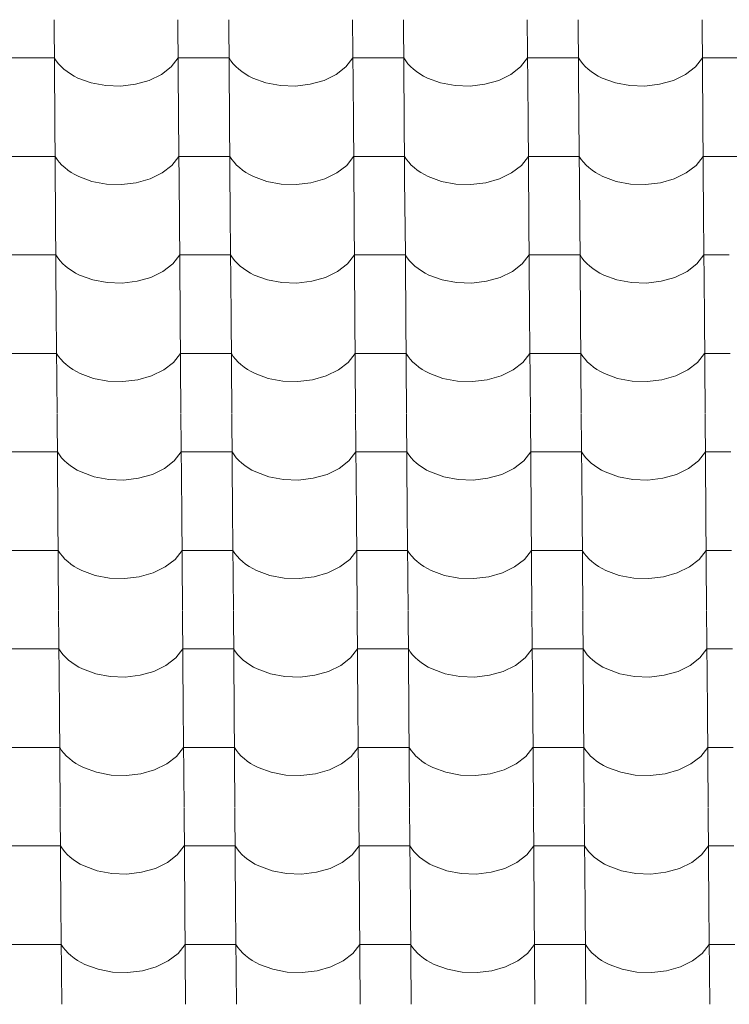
# Model space of a CAD drawing. Header units: millimetres. Extents: x -27785 to 104762, y -947 to 11132.
# Tile 65 of 146: x -12968 to -12298, y 7969 to 8898. Entities that reach past the tile are written whole.
import ezdxf

# ---------------------------------------------------------------- set-up
doc = ezdxf.new("R2010")
doc.units = ezdxf.units.MM
doc.header["$MEASUREMENT"] = 0
doc.layers.add('POHLED JIŽNÍ_1_Bourané_Výplně - Povrchové', color=7, linetype='Continuous')
doc.layers.add('POHLED JIŽNÍ_1_Konstrukce - nosné', color=7, linetype='Continuous')

# ---------------------------------------------------------------- blocks, each defined once
blk = doc.blocks.new('*X2', base_point=(-29303.7, -27473.93))
at = {"layer": 'POHLED JIŽNÍ_1_Bourané_Výplně - Povrchové', "color": 7, "linetype": 'Continuous', "lineweight": 13}
for p, q in [((-12935.34, 8898.29), (-12934.62, 8805.61)), ((-12818.38, 8898.29), (-12817.66, 8805.61)), ((-12770.35, 8898.29), (-12769.63, 8805.61)), ((-12653.38, 8898.29), (-12652.66, 8805.61)), ((-12605.35, 8898.29), (-12604.63, 8805.61)), ((-12488.39, 8898.29), (-12487.67, 8805.61)), ((-12440.35, 8898.29), (-12439.63, 8805.61)), ((-12323.39, 8898.29), (-12322.67, 8805.61)), ((-12959.08, 8862.13), (-12983.1, 8862.13)), ((-12935.06, 8862.13), (-12959.08, 8862.13)), ((-12935.06, 8862.13), (-12933.22, 8859.34)), ((-12824.7, 8853.74), (-12818.1, 8862.13)), ((-12794.08, 8862.13), (-12818.1, 8862.13)), ((-12770.07, 8862.13), (-12794.08, 8862.13)), ((-12770.07, 8862.13), (-12768.22, 8859.34)), ((-12659.71, 8853.74), (-12653.1, 8862.13)), ((-12629.09, 8862.13), (-12653.1, 8862.13)), ((-12605.07, 8862.13), (-12629.09, 8862.13)), ((-12605.07, 8862.13), (-12603.22, 8859.34)), ((-12494.71, 8853.74), (-12488.11, 8862.13)), ((-12464.09, 8862.13), (-12488.11, 8862.13)), ((-12440.07, 8862.13), (-12464.09, 8862.13)), ((-12440.07, 8862.13), (-12438.23, 8859.34)), ((-12329.71, 8853.74), (-12323.11, 8862.13)), ((-12299.09, 8862.13), (-12323.11, 8862.13)), ((-12275.08, 8862.13), (-12299.09, 8862.13)), ((-12933.22, 8859.34), (-12931.07, 8856.64)), ((-12931.07, 8856.64), (-12928.65, 8854.05)), ((-12928.65, 8854.05), (-12925.95, 8851.59)), ((-12925.95, 8851.59), (-12922.99, 8849.26)), ((-12833.96, 8846.57), (-12824.7, 8853.74)), ((-12768.22, 8859.34), (-12766.08, 8856.64)), ((-12766.08, 8856.64), (-12763.65, 8854.05)), ((-12763.65, 8854.05), (-12760.95, 8851.59)), ((-12760.95, 8851.59), (-12757.99, 8849.26)), ((-12668.96, 8846.57), (-12659.71, 8853.74)), ((-12603.22, 8859.34), (-12601.08, 8856.64)), ((-12601.08, 8856.64), (-12598.65, 8854.05)), ((-12598.65, 8854.05), (-12595.95, 8851.59)), ((-12595.95, 8851.59), (-12592.99, 8849.26)), ((-12503.96, 8846.57), (-12494.71, 8853.74)), ((-12438.23, 8859.34), (-12436.09, 8856.64)), ((-12436.09, 8856.64), (-12433.66, 8854.05)), ((-12433.66, 8854.05), (-12430.96, 8851.59)), ((-12430.96, 8851.59), (-12428, 8849.26)), ((-12338.97, 8846.57), (-12329.71, 8853.74)), ((-12922.99, 8849.26), (-12919.79, 8847.08)), ((-12919.79, 8847.08), (-12916.36, 8845.07)), ((-12916.36, 8845.07), (-12912.72, 8843.22)), ((-12912.72, 8843.22), (-12900.24, 8838.64)), ((-12845.39, 8840.98), (-12833.96, 8846.57)), ((-12757.99, 8849.26), (-12754.79, 8847.08)), ((-12754.79, 8847.08), (-12751.36, 8845.07)), ((-12751.36, 8845.07), (-12747.73, 8843.22)), ((-12747.73, 8843.22), (-12735.25, 8838.64)), ((-12680.39, 8840.98), (-12668.96, 8846.57)), ((-12592.99, 8849.26), (-12589.79, 8847.08)), ((-12589.79, 8847.08), (-12586.37, 8845.07)), ((-12586.37, 8845.07), (-12582.73, 8843.22)), ((-12582.73, 8843.22), (-12570.25, 8838.64)), ((-12515.4, 8840.98), (-12503.96, 8846.57)), ((-12428, 8849.26), (-12424.8, 8847.08)), ((-12424.8, 8847.08), (-12421.37, 8845.07)), ((-12421.37, 8845.07), (-12417.73, 8843.22)), ((-12417.73, 8843.22), (-12405.25, 8838.64)), ((-12350.4, 8840.98), (-12338.97, 8846.57)), ((-12900.24, 8838.64), (-12886.56, 8836.06)), ((-12886.56, 8836.06), (-12872.38, 8835.59)), ((-12872.38, 8835.59), (-12858.42, 8837.26)), ((-12858.42, 8837.26), (-12845.39, 8840.98)), ((-12735.25, 8838.64), (-12721.57, 8836.06)), ((-12721.57, 8836.06), (-12707.39, 8835.59)), ((-12707.39, 8835.59), (-12693.42, 8837.26)), ((-12693.42, 8837.26), (-12680.39, 8840.98)), ((-12570.25, 8838.64), (-12556.57, 8836.06)), ((-12556.57, 8836.06), (-12542.39, 8835.59)), ((-12542.39, 8835.59), (-12528.43, 8837.26)), ((-12528.43, 8837.26), (-12515.4, 8840.98)), ((-12405.25, 8838.64), (-12391.58, 8836.06)), ((-12391.58, 8836.06), (-12377.39, 8835.59)), ((-12377.39, 8835.59), (-12363.43, 8837.26)), ((-12363.43, 8837.26), (-12350.4, 8840.98)), ((-12934.62, 8805.28), (-12933.9, 8712.6)), ((-12817.66, 8805.28), (-12816.94, 8712.6)), ((-12769.62, 8805.28), (-12768.9, 8712.6)), ((-12652.66, 8805.28), (-12651.94, 8712.6)), ((-12604.63, 8805.28), (-12603.91, 8712.6)), ((-12487.67, 8805.28), (-12486.94, 8712.6)), ((-12439.63, 8805.28), (-12438.91, 8712.6)), ((-12322.67, 8805.28), (-12321.95, 8712.6)), ((-12958.35, 8769.12), (-12982.37, 8769.12)), ((-12934.34, 8769.12), (-12958.35, 8769.12)), ((-12934.34, 8769.12), (-12932.49, 8766.33)), ((-12823.98, 8760.73), (-12817.38, 8769.12)), ((-12793.36, 8769.12), (-12817.38, 8769.12)), ((-12769.34, 8769.12), (-12793.36, 8769.12)), ((-12769.34, 8769.12), (-12767.5, 8766.33)), ((-12658.98, 8760.73), (-12652.38, 8769.12)), ((-12628.36, 8769.12), (-12652.38, 8769.12)), ((-12604.35, 8769.12), (-12628.36, 8769.12)), ((-12604.35, 8769.12), (-12602.5, 8766.33)), ((-12493.99, 8760.73), (-12487.38, 8769.12)), ((-12463.37, 8769.12), (-12487.38, 8769.12)), ((-12439.35, 8769.12), (-12463.37, 8769.12)), ((-12439.35, 8769.12), (-12437.5, 8766.33)), ((-12328.99, 8760.73), (-12322.39, 8769.12)), ((-12298.37, 8769.12), (-12322.39, 8769.12)), ((-12274.35, 8769.12), (-12298.37, 8769.12)), ((-12932.49, 8766.33), (-12930.35, 8763.63)), ((-12930.35, 8763.63), (-12927.92, 8761.04)), ((-12927.92, 8761.04), (-12925.22, 8758.58)), ((-12925.22, 8758.58), (-12922.26, 8756.25)), ((-12833.23, 8753.56), (-12823.98, 8760.73)), ((-12767.5, 8766.33), (-12765.35, 8763.63)), ((-12765.35, 8763.63), (-12762.93, 8761.04)), ((-12762.93, 8761.04), (-12760.23, 8758.58)), ((-12760.23, 8758.58), (-12757.27, 8756.25)), ((-12668.24, 8753.56), (-12658.98, 8760.73)), ((-12602.5, 8766.33), (-12600.36, 8763.63)), ((-12600.36, 8763.63), (-12597.93, 8761.04)), ((-12597.93, 8761.04), (-12595.23, 8758.58)), ((-12595.23, 8758.58), (-12592.27, 8756.25)), ((-12503.24, 8753.56), (-12493.99, 8760.73)), ((-12437.5, 8766.33), (-12435.36, 8763.63)), ((-12435.36, 8763.63), (-12432.93, 8761.04)), ((-12432.93, 8761.04), (-12430.23, 8758.58)), ((-12430.23, 8758.58), (-12427.28, 8756.25)), ((-12338.24, 8753.56), (-12328.99, 8760.73)), ((-12922.26, 8756.25), (-12919.06, 8754.07)), ((-12919.06, 8754.07), (-12915.63, 8752.06)), ((-12915.63, 8752.06), (-12912, 8750.21)), ((-12912, 8750.21), (-12899.52, 8745.64)), ((-12844.67, 8747.97), (-12833.23, 8753.56)), ((-12757.27, 8756.25), (-12754.07, 8754.07)), ((-12754.07, 8754.07), (-12750.64, 8752.06)), ((-12750.64, 8752.06), (-12747, 8750.21)), ((-12747, 8750.21), (-12734.52, 8745.64)), ((-12679.67, 8747.97), (-12668.24, 8753.56)), ((-12592.27, 8756.25), (-12589.07, 8754.07)), ((-12589.07, 8754.07), (-12585.64, 8752.06)), ((-12585.64, 8752.06), (-12582.01, 8750.21)), ((-12582.01, 8750.21), (-12569.53, 8745.64)), ((-12514.67, 8747.97), (-12503.24, 8753.56)), ((-12427.28, 8756.25), (-12424.07, 8754.07)), ((-12424.07, 8754.07), (-12420.65, 8752.06)), ((-12420.65, 8752.06), (-12417.01, 8750.21)), ((-12417.01, 8750.21), (-12404.53, 8745.64)), ((-12349.68, 8747.97), (-12338.24, 8753.56)), ((-12899.52, 8745.64), (-12885.84, 8743.05)), ((-12885.84, 8743.05), (-12871.66, 8742.58)), ((-12871.66, 8742.58), (-12857.7, 8744.25)), ((-12857.7, 8744.25), (-12844.67, 8747.97)), ((-12734.52, 8745.64), (-12720.84, 8743.05)), ((-12720.84, 8743.05), (-12706.66, 8742.58)), ((-12706.66, 8742.58), (-12692.7, 8744.25)), ((-12692.7, 8744.25), (-12679.67, 8747.97)), ((-12569.53, 8745.64), (-12555.85, 8743.05)), ((-12555.85, 8743.05), (-12541.67, 8742.58)), ((-12541.67, 8742.58), (-12527.7, 8744.25)), ((-12527.7, 8744.25), (-12514.67, 8747.97)), ((-12404.53, 8745.64), (-12390.85, 8743.05)), ((-12390.85, 8743.05), (-12376.67, 8742.58)), ((-12376.67, 8742.58), (-12362.71, 8744.25)), ((-12362.71, 8744.25), (-12349.68, 8747.97)), ((-12933.9, 8712.27), (-12933.17, 8619.59)), ((-12816.93, 8712.27), (-12816.21, 8619.59)), ((-12768.9, 8712.27), (-12768.18, 8619.59)), ((-12651.94, 8712.27), (-12651.22, 8619.59)), ((-12603.9, 8712.27), (-12603.18, 8619.59)), ((-12486.94, 8712.27), (-12486.22, 8619.59)), ((-12438.91, 8712.27), (-12438.19, 8619.59)), ((-12321.95, 8712.27), (-12321.22, 8619.59)), ((-12957.63, 8676.11), (-12981.65, 8676.11)), ((-12933.61, 8676.11), (-12957.63, 8676.11)), ((-12933.61, 8676.11), (-12931.77, 8673.32)), ((-12823.25, 8667.73), (-12816.65, 8676.11)), ((-12792.64, 8676.11), (-12816.65, 8676.11)), ((-12768.62, 8676.11), (-12792.64, 8676.11)), ((-12768.62, 8676.11), (-12766.77, 8673.32)), ((-12658.26, 8667.73), (-12651.66, 8676.11)), ((-12627.64, 8676.11), (-12651.66, 8676.11)), ((-12603.62, 8676.11), (-12627.64, 8676.11)), ((-12603.62, 8676.11), (-12601.78, 8673.32)), ((-12493.26, 8667.73), (-12486.66, 8676.11)), ((-12462.64, 8676.11), (-12486.66, 8676.11)), ((-12438.63, 8676.11), (-12462.64, 8676.11)), ((-12438.63, 8676.11), (-12436.78, 8673.32)), ((-12328.27, 8667.73), (-12321.66, 8676.11)), ((-12297.65, 8676.11), (-12321.66, 8676.11)), ((-12931.77, 8673.32), (-12929.63, 8670.62)), ((-12929.63, 8670.62), (-12927.2, 8668.03)), ((-12927.2, 8668.03), (-12924.5, 8665.57)), ((-12924.5, 8665.57), (-12921.54, 8663.24)), ((-12832.51, 8660.55), (-12823.25, 8667.73)), ((-12766.77, 8673.32), (-12764.63, 8670.62)), ((-12764.63, 8670.62), (-12762.2, 8668.03)), ((-12762.2, 8668.03), (-12759.5, 8665.57)), ((-12759.5, 8665.57), (-12756.54, 8663.24)), ((-12667.51, 8660.55), (-12658.26, 8667.73)), ((-12601.78, 8673.32), (-12599.63, 8670.62)), ((-12599.63, 8670.62), (-12597.21, 8668.03)), ((-12597.21, 8668.03), (-12594.51, 8665.57)), ((-12594.51, 8665.57), (-12591.55, 8663.24)), ((-12502.52, 8660.55), (-12493.26, 8667.73)), ((-12436.78, 8673.32), (-12434.64, 8670.62)), ((-12434.64, 8670.62), (-12432.21, 8668.03)), ((-12432.21, 8668.03), (-12429.51, 8665.57)), ((-12429.51, 8665.57), (-12426.55, 8663.24)), ((-12337.52, 8660.55), (-12328.27, 8667.73)), ((-12921.54, 8663.24), (-12918.34, 8661.07)), ((-12918.34, 8661.07), (-12914.91, 8659.05)), ((-12914.91, 8659.05), (-12911.27, 8657.2)), ((-12911.27, 8657.2), (-12898.8, 8652.63)), ((-12843.94, 8654.96), (-12832.51, 8660.55)), ((-12756.54, 8663.24), (-12753.34, 8661.07)), ((-12753.34, 8661.07), (-12749.91, 8659.05)), ((-12749.91, 8659.05), (-12746.28, 8657.2)), ((-12746.28, 8657.2), (-12733.8, 8652.63)), ((-12678.95, 8654.96), (-12667.51, 8660.55)), ((-12591.55, 8663.24), (-12588.35, 8661.07)), ((-12588.35, 8661.07), (-12584.92, 8659.05)), ((-12584.92, 8659.05), (-12581.28, 8657.2)), ((-12581.28, 8657.2), (-12568.8, 8652.63)), ((-12513.95, 8654.96), (-12502.52, 8660.55)), ((-12426.55, 8663.24), (-12423.35, 8661.07)), ((-12423.35, 8661.07), (-12419.92, 8659.05)), ((-12419.92, 8659.05), (-12416.29, 8657.2)), ((-12416.29, 8657.2), (-12403.81, 8652.63)), ((-12348.95, 8654.96), (-12337.52, 8660.55)), ((-12898.8, 8652.63), (-12885.12, 8650.04)), ((-12885.12, 8650.04), (-12870.93, 8649.57)), ((-12870.93, 8649.57), (-12856.97, 8651.24)), ((-12856.97, 8651.24), (-12843.94, 8654.96)), ((-12733.8, 8652.63), (-12720.12, 8650.04)), ((-12720.12, 8650.04), (-12705.94, 8649.57)), ((-12705.94, 8649.57), (-12691.98, 8651.24)), ((-12691.98, 8651.24), (-12678.95, 8654.96)), ((-12568.8, 8652.63), (-12555.12, 8650.04)), ((-12555.12, 8650.04), (-12540.94, 8649.57)), ((-12540.94, 8649.57), (-12526.98, 8651.24)), ((-12526.98, 8651.24), (-12513.95, 8654.96)), ((-12403.81, 8652.63), (-12390.13, 8650.04)), ((-12390.13, 8650.04), (-12375.95, 8649.57)), ((-12375.95, 8649.57), (-12361.98, 8651.24)), ((-12361.98, 8651.24), (-12348.95, 8654.96)), ((-12933.17, 8619.26), (-12932.45, 8526.58)), ((-12816.21, 8619.26), (-12815.49, 8526.58)), ((-12768.18, 8619.26), (-12767.45, 8526.58)), ((-12651.21, 8619.26), (-12650.49, 8526.58)), ((-12603.18, 8619.26), (-12602.46, 8526.58)), ((-12486.22, 8619.26), (-12485.5, 8526.58)), ((-12438.18, 8619.26), (-12437.46, 8526.58)), ((-12321.22, 8619.26), (-12320.5, 8526.58)), ((-12956.91, 8583.1), (-12980.92, 8583.1)), ((-12932.89, 8583.1), (-12956.91, 8583.1)), ((-12932.89, 8583.1), (-12931.04, 8580.31)), ((-12822.53, 8574.72), (-12815.93, 8583.1)), ((-12791.91, 8583.1), (-12815.93, 8583.1)), ((-12767.89, 8583.1), (-12791.91, 8583.1)), ((-12767.89, 8583.1), (-12766.05, 8580.31)), ((-12657.54, 8574.72), (-12650.93, 8583.1)), ((-12626.92, 8583.1), (-12650.93, 8583.1)), ((-12602.9, 8583.1), (-12626.92, 8583.1)), ((-12602.9, 8583.1), (-12601.05, 8580.31)), ((-12492.54, 8574.72), (-12485.94, 8583.1)), ((-12461.92, 8583.1), (-12485.94, 8583.1)), ((-12437.9, 8583.1), (-12461.92, 8583.1)), ((-12437.9, 8583.1), (-12436.06, 8580.31)), ((-12327.54, 8574.72), (-12320.94, 8583.1)), ((-12296.92, 8583.1), (-12320.94, 8583.1)), ((-12931.04, 8580.31), (-12928.9, 8577.61)), ((-12928.9, 8577.61), (-12926.47, 8575.03)), ((-12926.47, 8575.03), (-12923.77, 8572.56)), ((-12923.77, 8572.56), (-12920.82, 8570.24)), ((-12831.79, 8567.54), (-12822.53, 8574.72)), ((-12766.05, 8580.31), (-12763.91, 8577.61)), ((-12763.91, 8577.61), (-12761.48, 8575.03)), ((-12761.48, 8575.03), (-12758.78, 8572.56)), ((-12758.78, 8572.56), (-12755.82, 8570.24)), ((-12666.79, 8567.54), (-12657.54, 8574.72)), ((-12601.05, 8580.31), (-12598.91, 8577.61)), ((-12598.91, 8577.61), (-12596.48, 8575.03)), ((-12596.48, 8575.03), (-12593.78, 8572.56)), ((-12593.78, 8572.56), (-12590.82, 8570.24)), ((-12501.79, 8567.54), (-12492.54, 8574.72)), ((-12436.06, 8580.31), (-12433.91, 8577.61)), ((-12433.91, 8577.61), (-12431.49, 8575.03)), ((-12431.49, 8575.03), (-12428.79, 8572.56)), ((-12428.79, 8572.56), (-12425.83, 8570.24)), ((-12336.8, 8567.54), (-12327.54, 8574.72)), ((-12920.82, 8570.24), (-12917.61, 8568.06)), ((-12917.61, 8568.06), (-12914.19, 8566.04)), ((-12914.19, 8566.04), (-12910.55, 8564.19)), ((-12910.55, 8564.19), (-12898.07, 8559.62)), ((-12843.22, 8561.95), (-12831.79, 8567.54)), ((-12755.82, 8570.24), (-12752.62, 8568.06)), ((-12752.62, 8568.06), (-12749.19, 8566.04)), ((-12749.19, 8566.04), (-12745.55, 8564.19)), ((-12745.55, 8564.19), (-12733.08, 8559.62)), ((-12678.22, 8561.95), (-12666.79, 8567.54)), ((-12590.82, 8570.24), (-12587.62, 8568.06)), ((-12587.62, 8568.06), (-12584.19, 8566.04)), ((-12584.19, 8566.04), (-12580.56, 8564.19)), ((-12580.56, 8564.19), (-12568.08, 8559.62)), ((-12513.23, 8561.95), (-12501.79, 8567.54)), ((-12425.83, 8570.24), (-12422.63, 8568.06)), ((-12422.63, 8568.06), (-12419.2, 8566.04)), ((-12419.2, 8566.04), (-12415.56, 8564.19)), ((-12415.56, 8564.19), (-12403.08, 8559.62)), ((-12348.23, 8561.95), (-12336.8, 8567.54)), ((-12898.07, 8559.62), (-12884.39, 8557.03)), ((-12884.39, 8557.03), (-12870.21, 8556.56)), ((-12870.21, 8556.56), (-12856.25, 8558.23)), ((-12856.25, 8558.23), (-12843.22, 8561.95)), ((-12733.08, 8559.62), (-12719.4, 8557.03)), ((-12719.4, 8557.03), (-12705.21, 8556.56)), ((-12705.21, 8556.56), (-12691.25, 8558.23)), ((-12691.25, 8558.23), (-12678.22, 8561.95)), ((-12568.08, 8559.62), (-12554.4, 8557.03)), ((-12554.4, 8557.03), (-12540.22, 8556.56)), ((-12540.22, 8556.56), (-12526.26, 8558.23)), ((-12526.26, 8558.23), (-12513.23, 8561.95)), ((-12403.08, 8559.62), (-12389.4, 8557.03)), ((-12389.4, 8557.03), (-12375.22, 8556.56)), ((-12375.22, 8556.56), (-12361.26, 8558.23)), ((-12361.26, 8558.23), (-12348.23, 8561.95)), ((-12932.45, 8526.25), (-12931.73, 8433.57)), ((-12815.49, 8526.25), (-12814.77, 8433.57)), ((-12767.45, 8526.25), (-12766.73, 8433.57)), ((-12650.49, 8526.25), (-12649.77, 8433.57)), ((-12602.46, 8526.25), (-12601.74, 8433.57)), ((-12485.49, 8526.25), (-12484.77, 8433.57)), ((-12437.46, 8526.25), (-12436.74, 8433.57)), ((-12320.5, 8526.25), (-12319.78, 8433.57)), ((-12956.18, 8490.09), (-12980.2, 8490.09)), ((-12932.17, 8490.09), (-12956.18, 8490.09)), ((-12932.17, 8490.09), (-12930.32, 8487.3)), ((-12821.81, 8481.71), (-12815.2, 8490.09)), ((-12791.19, 8490.09), (-12815.2, 8490.09)), ((-12767.17, 8490.09), (-12791.19, 8490.09)), ((-12767.17, 8490.09), (-12765.33, 8487.3)), ((-12656.81, 8481.71), (-12650.21, 8490.09)), ((-12626.19, 8490.09), (-12650.21, 8490.09)), ((-12602.17, 8490.09), (-12626.19, 8490.09)), ((-12602.17, 8490.09), (-12600.33, 8487.3)), ((-12491.82, 8481.71), (-12485.21, 8490.09)), ((-12461.2, 8490.09), (-12485.21, 8490.09)), ((-12437.18, 8490.09), (-12461.2, 8490.09)), ((-12437.18, 8490.09), (-12435.33, 8487.3)), ((-12326.82, 8481.71), (-12320.22, 8490.09)), ((-12296.2, 8490.09), (-12320.22, 8490.09)), ((-12930.32, 8487.3), (-12928.18, 8484.6)), ((-12928.18, 8484.6), (-12925.75, 8482.02)), ((-12925.75, 8482.02), (-12923.05, 8479.55)), ((-12923.05, 8479.55), (-12920.09, 8477.23)), ((-12831.06, 8474.54), (-12821.81, 8481.71)), ((-12765.33, 8487.3), (-12763.18, 8484.6)), ((-12763.18, 8484.6), (-12760.76, 8482.02)), ((-12760.76, 8482.02), (-12758.05, 8479.55)), ((-12758.05, 8479.55), (-12755.1, 8477.23)), ((-12666.07, 8474.54), (-12656.81, 8481.71)), ((-12600.33, 8487.3), (-12598.19, 8484.6)), ((-12598.19, 8484.6), (-12595.76, 8482.02)), ((-12595.76, 8482.02), (-12593.06, 8479.55)), ((-12593.06, 8479.55), (-12590.1, 8477.23)), ((-12501.07, 8474.54), (-12491.82, 8481.71)), ((-12435.33, 8487.3), (-12433.19, 8484.6)), ((-12433.19, 8484.6), (-12430.76, 8482.02)), ((-12430.76, 8482.02), (-12428.06, 8479.55)), ((-12428.06, 8479.55), (-12425.1, 8477.23)), ((-12336.07, 8474.54), (-12326.82, 8481.71)), ((-12920.09, 8477.23), (-12916.89, 8475.05)), ((-12916.89, 8475.05), (-12913.46, 8473.03)), ((-12913.46, 8473.03), (-12909.83, 8471.18)), ((-12909.83, 8471.18), (-12897.35, 8466.61)), ((-12842.49, 8468.94), (-12831.06, 8474.54)), ((-12755.1, 8477.23), (-12751.89, 8475.05)), ((-12751.89, 8475.05), (-12748.47, 8473.03)), ((-12748.47, 8473.03), (-12744.83, 8471.18)), ((-12744.83, 8471.18), (-12732.35, 8466.61)), ((-12677.5, 8468.94), (-12666.07, 8474.54)), ((-12590.1, 8477.23), (-12586.9, 8475.05)), ((-12586.9, 8475.05), (-12583.47, 8473.03)), ((-12583.47, 8473.03), (-12579.84, 8471.18)), ((-12579.84, 8471.18), (-12567.36, 8466.61)), ((-12512.5, 8468.94), (-12501.07, 8474.54)), ((-12425.1, 8477.23), (-12421.9, 8475.05)), ((-12421.9, 8475.05), (-12418.48, 8473.03)), ((-12418.48, 8473.03), (-12414.84, 8471.18)), ((-12414.84, 8471.18), (-12402.36, 8466.61)), ((-12347.51, 8468.94), (-12336.07, 8474.54)), ((-12897.35, 8466.61), (-12883.67, 8464.02)), ((-12883.67, 8464.02), (-12869.49, 8463.55)), ((-12869.49, 8463.55), (-12855.52, 8465.22)), ((-12855.52, 8465.22), (-12842.49, 8468.94)), ((-12732.35, 8466.61), (-12718.67, 8464.02)), ((-12718.67, 8464.02), (-12704.49, 8463.55)), ((-12704.49, 8463.55), (-12690.53, 8465.22)), ((-12690.53, 8465.22), (-12677.5, 8468.94)), ((-12567.36, 8466.61), (-12553.68, 8464.02)), ((-12553.68, 8464.02), (-12539.49, 8463.55)), ((-12539.49, 8463.55), (-12525.53, 8465.22)), ((-12525.53, 8465.22), (-12512.5, 8468.94)), ((-12402.36, 8466.61), (-12388.68, 8464.02)), ((-12388.68, 8464.02), (-12374.5, 8463.55)), ((-12374.5, 8463.55), (-12360.54, 8465.22)), ((-12360.54, 8465.22), (-12347.51, 8468.94)), ((-12931.72, 8433.24), (-12931, 8340.57)), ((-12814.76, 8433.24), (-12814.04, 8340.57)), ((-12766.73, 8433.24), (-12766.01, 8340.57)), ((-12649.77, 8433.24), (-12649.05, 8340.57)), ((-12601.73, 8433.24), (-12601.01, 8340.57)), ((-12484.77, 8433.24), (-12484.05, 8340.57)), ((-12436.74, 8433.24), (-12436.02, 8340.57)), ((-12319.77, 8433.24), (-12319.05, 8340.57)), ((-12955.46, 8397.08), (-12979.48, 8397.08)), ((-12931.44, 8397.08), (-12955.46, 8397.08)), ((-12931.44, 8397.08), (-12929.6, 8394.29)), ((-12821.08, 8388.7), (-12814.48, 8397.08)), ((-12790.46, 8397.08), (-12814.48, 8397.08)), ((-12766.45, 8397.08), (-12790.46, 8397.08)), ((-12766.45, 8397.08), (-12764.6, 8394.29)), ((-12656.09, 8388.7), (-12649.49, 8397.08)), ((-12625.47, 8397.08), (-12649.49, 8397.08)), ((-12601.45, 8397.08), (-12625.47, 8397.08)), ((-12601.45, 8397.08), (-12599.61, 8394.29)), ((-12491.09, 8388.7), (-12484.49, 8397.08)), ((-12460.47, 8397.08), (-12484.49, 8397.08)), ((-12436.46, 8397.08), (-12460.47, 8397.08)), ((-12436.46, 8397.08), (-12434.61, 8394.29)), ((-12326.1, 8388.7), (-12319.49, 8397.08)), ((-12295.48, 8397.08), (-12319.49, 8397.08)), ((-12929.6, 8394.29), (-12927.46, 8391.59)), ((-12927.46, 8391.59), (-12925.03, 8389.01)), ((-12925.03, 8389.01), (-12922.33, 8386.54)), ((-12922.33, 8386.54), (-12919.37, 8384.22)), ((-12830.34, 8381.53), (-12821.08, 8388.7)), ((-12764.6, 8394.29), (-12762.46, 8391.59)), ((-12762.46, 8391.59), (-12760.03, 8389.01)), ((-12760.03, 8389.01), (-12757.33, 8386.54)), ((-12757.33, 8386.54), (-12754.37, 8384.22)), ((-12665.34, 8381.53), (-12656.09, 8388.7)), ((-12599.61, 8394.29), (-12597.46, 8391.59)), ((-12597.46, 8391.59), (-12595.04, 8389.01)), ((-12595.04, 8389.01), (-12592.34, 8386.54)), ((-12592.34, 8386.54), (-12589.38, 8384.22)), ((-12500.35, 8381.53), (-12491.09, 8388.7)), ((-12434.61, 8394.29), (-12432.47, 8391.59)), ((-12432.47, 8391.59), (-12430.04, 8389.01)), ((-12430.04, 8389.01), (-12427.34, 8386.54)), ((-12427.34, 8386.54), (-12424.38, 8384.22)), ((-12335.35, 8381.53), (-12326.1, 8388.7)), ((-12919.37, 8384.22), (-12916.17, 8382.04)), ((-12916.17, 8382.04), (-12912.74, 8380.02)), ((-12912.74, 8380.02), (-12909.1, 8378.17)), ((-12909.1, 8378.17), (-12896.62, 8373.6)), ((-12841.77, 8375.94), (-12830.34, 8381.53)), ((-12754.37, 8384.22), (-12751.17, 8382.04)), ((-12751.17, 8382.04), (-12747.74, 8380.02)), ((-12747.74, 8380.02), (-12744.11, 8378.17)), ((-12744.11, 8378.17), (-12731.63, 8373.6)), ((-12676.78, 8375.94), (-12665.34, 8381.53)), ((-12589.38, 8384.22), (-12586.18, 8382.04)), ((-12586.18, 8382.04), (-12582.75, 8380.02)), ((-12582.75, 8380.02), (-12579.11, 8378.17)), ((-12579.11, 8378.17), (-12566.63, 8373.6)), ((-12511.78, 8375.94), (-12500.35, 8381.53)), ((-12424.38, 8384.22), (-12421.18, 8382.04)), ((-12421.18, 8382.04), (-12417.75, 8380.02)), ((-12417.75, 8380.02), (-12414.12, 8378.17)), ((-12414.12, 8378.17), (-12401.64, 8373.6)), ((-12346.78, 8375.94), (-12335.35, 8381.53)), ((-12896.62, 8373.6), (-12882.95, 8371.01)), ((-12882.95, 8371.01), (-12868.76, 8370.54)), ((-12868.76, 8370.54), (-12854.8, 8372.21)), ((-12854.8, 8372.21), (-12841.77, 8375.94)), ((-12731.63, 8373.6), (-12717.95, 8371.01)), ((-12717.95, 8371.01), (-12703.77, 8370.54)), ((-12703.77, 8370.54), (-12689.81, 8372.21)), ((-12689.81, 8372.21), (-12676.78, 8375.94)), ((-12566.63, 8373.6), (-12552.95, 8371.01)), ((-12552.95, 8371.01), (-12538.77, 8370.54)), ((-12538.77, 8370.54), (-12524.81, 8372.21)), ((-12524.81, 8372.21), (-12511.78, 8375.94)), ((-12401.64, 8373.6), (-12387.96, 8371.01)), ((-12387.96, 8371.01), (-12373.78, 8370.54)), ((-12373.78, 8370.54), (-12359.81, 8372.21)), ((-12359.81, 8372.21), (-12346.78, 8375.94)), ((-12931, 8340.23), (-12930.28, 8247.56)), ((-12814.04, 8340.23), (-12813.32, 8247.56)), ((-12766, 8340.23), (-12765.28, 8247.56)), ((-12649.04, 8340.23), (-12648.32, 8247.56)), ((-12601.01, 8340.23), (-12600.29, 8247.56)), ((-12484.05, 8340.23), (-12483.33, 8247.56)), ((-12436.01, 8340.23), (-12435.29, 8247.56)), ((-12319.05, 8340.23), (-12318.33, 8247.56)), ((-12954.74, 8304.07), (-12978.75, 8304.07)), ((-12930.72, 8304.07), (-12954.74, 8304.07)), ((-12930.72, 8304.07), (-12928.87, 8301.28)), ((-12820.36, 8295.69), (-12813.76, 8304.07)), ((-12789.74, 8304.07), (-12813.76, 8304.07)), ((-12765.72, 8304.07), (-12789.74, 8304.07)), ((-12765.72, 8304.07), (-12763.88, 8301.28)), ((-12655.36, 8295.69), (-12648.76, 8304.07)), ((-12624.74, 8304.07), (-12648.76, 8304.07)), ((-12600.73, 8304.07), (-12624.74, 8304.07)), ((-12600.73, 8304.07), (-12598.88, 8301.28)), ((-12490.37, 8295.69), (-12483.77, 8304.07)), ((-12459.75, 8304.07), (-12483.77, 8304.07)), ((-12435.73, 8304.07), (-12459.75, 8304.07)), ((-12435.73, 8304.07), (-12433.89, 8301.28)), ((-12325.37, 8295.69), (-12318.77, 8304.07)), ((-12294.75, 8304.07), (-12318.77, 8304.07)), ((-12928.87, 8301.28), (-12926.73, 8298.59)), ((-12926.73, 8298.59), (-12924.3, 8296)), ((-12924.3, 8296), (-12921.6, 8293.53)), ((-12921.6, 8293.53), (-12918.64, 8291.21)), ((-12829.61, 8288.52), (-12820.36, 8295.69)), ((-12763.88, 8301.28), (-12761.74, 8298.59)), ((-12761.74, 8298.59), (-12759.31, 8296)), ((-12759.31, 8296), (-12756.61, 8293.53)), ((-12756.61, 8293.53), (-12753.65, 8291.21)), ((-12664.62, 8288.52), (-12655.36, 8295.69)), ((-12598.88, 8301.28), (-12596.74, 8298.59)), ((-12596.74, 8298.59), (-12594.31, 8296)), ((-12594.31, 8296), (-12591.61, 8293.53)), ((-12591.61, 8293.53), (-12588.65, 8291.21)), ((-12499.62, 8288.52), (-12490.37, 8295.69)), ((-12433.89, 8301.28), (-12431.74, 8298.59)), ((-12431.74, 8298.59), (-12429.32, 8296)), ((-12429.32, 8296), (-12426.62, 8293.53)), ((-12426.62, 8293.53), (-12423.66, 8291.21)), ((-12334.63, 8288.52), (-12325.37, 8295.69)), ((-12918.64, 8291.21), (-12915.44, 8289.03)), ((-12915.44, 8289.03), (-12912.02, 8287.01)), ((-12912.02, 8287.01), (-12908.38, 8285.16)), ((-12908.38, 8285.16), (-12895.9, 8280.59)), ((-12841.05, 8282.93), (-12829.61, 8288.52)), ((-12753.65, 8291.21), (-12750.45, 8289.03)), ((-12750.45, 8289.03), (-12747.02, 8287.01)), ((-12747.02, 8287.01), (-12743.38, 8285.16)), ((-12743.38, 8285.16), (-12730.9, 8280.59)), ((-12676.05, 8282.93), (-12664.62, 8288.52)), ((-12588.65, 8291.21), (-12585.45, 8289.03)), ((-12585.45, 8289.03), (-12582.02, 8287.01)), ((-12582.02, 8287.01), (-12578.39, 8285.16)), ((-12578.39, 8285.16), (-12565.91, 8280.59)), ((-12511.06, 8282.93), (-12499.62, 8288.52)), ((-12423.66, 8291.21), (-12420.46, 8289.03)), ((-12420.46, 8289.03), (-12417.03, 8287.01)), ((-12417.03, 8287.01), (-12413.39, 8285.16)), ((-12413.39, 8285.16), (-12400.91, 8280.59)), ((-12346.06, 8282.93), (-12334.63, 8288.52)), ((-12895.9, 8280.59), (-12882.22, 8278)), ((-12882.22, 8278), (-12868.04, 8277.53)), ((-12868.04, 8277.53), (-12854.08, 8279.2)), ((-12854.08, 8279.2), (-12841.05, 8282.93)), ((-12730.9, 8280.59), (-12717.23, 8278)), ((-12717.23, 8278), (-12703.04, 8277.53)), ((-12703.04, 8277.53), (-12689.08, 8279.2)), ((-12689.08, 8279.2), (-12676.05, 8282.93)), ((-12565.91, 8280.59), (-12552.23, 8278)), ((-12552.23, 8278), (-12538.05, 8277.53)), ((-12538.05, 8277.53), (-12524.09, 8279.2)), ((-12524.09, 8279.2), (-12511.06, 8282.93)), ((-12400.91, 8280.59), (-12387.23, 8278)), ((-12387.23, 8278), (-12373.05, 8277.53)), ((-12373.05, 8277.53), (-12359.09, 8279.2)), ((-12359.09, 8279.2), (-12346.06, 8282.93)), ((-12930.28, 8247.22), (-12929.56, 8154.55)), ((-12813.32, 8247.22), (-12812.59, 8154.55)), ((-12765.28, 8247.22), (-12764.56, 8154.55)), ((-12648.32, 8247.22), (-12647.6, 8154.55)), ((-12600.29, 8247.22), (-12599.56, 8154.55)), ((-12483.32, 8247.22), (-12482.6, 8154.55)), ((-12435.29, 8247.22), (-12434.57, 8154.55)), ((-12318.33, 8247.22), (-12317.61, 8154.55)), ((-12954.01, 8211.07), (-12978.03, 8211.07)), ((-12930, 8211.07), (-12954.01, 8211.07)), ((-12930, 8211.07), (-12928.15, 8208.27)), ((-12819.64, 8202.68), (-12813.03, 8211.07)), ((-12789.02, 8211.07), (-12813.03, 8211.07)), ((-12765, 8211.07), (-12789.02, 8211.07)), ((-12765, 8211.07), (-12763.15, 8208.27)), ((-12654.64, 8202.68), (-12648.04, 8211.07)), ((-12624.02, 8211.07), (-12648.04, 8211.07)), ((-12600, 8211.07), (-12624.02, 8211.07)), ((-12600, 8211.07), (-12598.16, 8208.27)), ((-12489.64, 8202.68), (-12483.04, 8211.07)), ((-12459.02, 8211.07), (-12483.04, 8211.07)), ((-12435.01, 8211.07), (-12459.02, 8211.07)), ((-12435.01, 8211.07), (-12433.16, 8208.27)), ((-12324.65, 8202.68), (-12318.05, 8211.07)), ((-12294.03, 8211.07), (-12318.05, 8211.07)), ((-12928.15, 8208.27), (-12926.01, 8205.58)), ((-12926.01, 8205.58), (-12923.58, 8202.99)), ((-12923.58, 8202.99), (-12920.88, 8200.53)), ((-12920.88, 8200.53), (-12917.92, 8198.2)), ((-12828.89, 8195.51), (-12819.64, 8202.68)), ((-12763.15, 8208.27), (-12761.01, 8205.58)), ((-12761.01, 8205.58), (-12758.58, 8202.99)), ((-12758.58, 8202.99), (-12755.88, 8200.53)), ((-12755.88, 8200.53), (-12752.93, 8198.2)), ((-12663.89, 8195.51), (-12654.64, 8202.68)), ((-12598.16, 8208.27), (-12596.02, 8205.58)), ((-12596.02, 8205.58), (-12593.59, 8202.99)), ((-12593.59, 8202.99), (-12590.89, 8200.53)), ((-12590.89, 8200.53), (-12587.93, 8198.2)), ((-12498.9, 8195.51), (-12489.64, 8202.68)), ((-12433.16, 8208.27), (-12431.02, 8205.58)), ((-12431.02, 8205.58), (-12428.59, 8202.99)), ((-12428.59, 8202.99), (-12425.89, 8200.53)), ((-12425.89, 8200.53), (-12422.93, 8198.2)), ((-12333.9, 8195.51), (-12324.65, 8202.68)), ((-12917.92, 8198.2), (-12914.72, 8196.02)), ((-12914.72, 8196.02), (-12911.29, 8194)), ((-12911.29, 8194), (-12907.66, 8192.15)), ((-12907.66, 8192.15), (-12895.18, 8187.58)), ((-12840.32, 8189.92), (-12828.89, 8195.51)), ((-12752.93, 8198.2), (-12749.72, 8196.02)), ((-12749.72, 8196.02), (-12746.3, 8194)), ((-12746.3, 8194), (-12742.66, 8192.15)), ((-12742.66, 8192.15), (-12730.18, 8187.58)), ((-12675.33, 8189.92), (-12663.89, 8195.51)), ((-12587.93, 8198.2), (-12584.73, 8196.02)), ((-12584.73, 8196.02), (-12581.3, 8194)), ((-12581.3, 8194), (-12577.66, 8192.15)), ((-12577.66, 8192.15), (-12565.19, 8187.58)), ((-12510.33, 8189.92), (-12498.9, 8195.51)), ((-12422.93, 8198.2), (-12419.73, 8196.02)), ((-12419.73, 8196.02), (-12416.3, 8194)), ((-12416.3, 8194), (-12412.67, 8192.15)), ((-12412.67, 8192.15), (-12400.19, 8187.58)), ((-12345.34, 8189.92), (-12333.9, 8195.51)), ((-12895.18, 8187.58), (-12881.5, 8184.99)), ((-12881.5, 8184.99), (-12867.32, 8184.52)), ((-12867.32, 8184.52), (-12853.35, 8186.19)), ((-12853.35, 8186.19), (-12840.32, 8189.92)), ((-12730.18, 8187.58), (-12716.5, 8184.99)), ((-12716.5, 8184.99), (-12702.32, 8184.52)), ((-12702.32, 8184.52), (-12688.36, 8186.19)), ((-12688.36, 8186.19), (-12675.33, 8189.92)), ((-12565.19, 8187.58), (-12551.51, 8184.99)), ((-12551.51, 8184.99), (-12537.32, 8184.52)), ((-12537.32, 8184.52), (-12523.36, 8186.19)), ((-12523.36, 8186.19), (-12510.33, 8189.92)), ((-12400.19, 8187.58), (-12386.51, 8184.99)), ((-12386.51, 8184.99), (-12372.33, 8184.52)), ((-12372.33, 8184.52), (-12358.37, 8186.19)), ((-12358.37, 8186.19), (-12345.34, 8189.92)), ((-12929.55, 8154.21), (-12928.83, 8061.54)), ((-12812.59, 8154.21), (-12811.87, 8061.54)), ((-12764.56, 8154.21), (-12763.84, 8061.54)), ((-12647.6, 8154.21), (-12646.87, 8061.54)), ((-12599.56, 8154.21), (-12598.84, 8061.54)), ((-12482.6, 8154.21), (-12481.88, 8061.54)), ((-12434.57, 8154.21), (-12433.84, 8061.54)), ((-12317.6, 8154.21), (-12316.88, 8061.54)), ((-12953.29, 8118.06), (-12977.31, 8118.06)), ((-12929.27, 8118.06), (-12953.29, 8118.06)), ((-12929.27, 8118.06), (-12927.43, 8115.26)), ((-12818.91, 8109.67), (-12812.31, 8118.06)), ((-12788.29, 8118.06), (-12812.31, 8118.06)), ((-12764.28, 8118.06), (-12788.29, 8118.06)), ((-12764.28, 8118.06), (-12762.43, 8115.26)), ((-12653.92, 8109.67), (-12647.31, 8118.06)), ((-12623.3, 8118.06), (-12647.31, 8118.06)), ((-12599.28, 8118.06), (-12623.3, 8118.06)), ((-12599.28, 8118.06), (-12597.43, 8115.26)), ((-12488.92, 8109.67), (-12482.32, 8118.06)), ((-12458.3, 8118.06), (-12482.32, 8118.06)), ((-12434.28, 8118.06), (-12458.3, 8118.06)), ((-12434.28, 8118.06), (-12432.44, 8115.26)), ((-12323.93, 8109.67), (-12317.32, 8118.06)), ((-12293.31, 8118.06), (-12317.32, 8118.06)), ((-12927.43, 8115.26), (-12925.28, 8112.57)), ((-12925.28, 8112.57), (-12922.86, 8109.98)), ((-12922.86, 8109.98), (-12920.16, 8107.52)), ((-12920.16, 8107.52), (-12917.2, 8105.19)), ((-12828.17, 8102.5), (-12818.91, 8109.67)), ((-12762.43, 8115.26), (-12760.29, 8112.57)), ((-12760.29, 8112.57), (-12757.86, 8109.98)), ((-12757.86, 8109.98), (-12755.16, 8107.52)), ((-12755.16, 8107.52), (-12752.2, 8105.19)), ((-12663.17, 8102.5), (-12653.92, 8109.67)), ((-12597.43, 8115.26), (-12595.29, 8112.57)), ((-12595.29, 8112.57), (-12592.86, 8109.98)), ((-12592.86, 8109.98), (-12590.16, 8107.52)), ((-12590.16, 8107.52), (-12587.21, 8105.19)), ((-12498.18, 8102.5), (-12488.92, 8109.67)), ((-12432.44, 8115.26), (-12430.3, 8112.57)), ((-12430.3, 8112.57), (-12427.87, 8109.98)), ((-12427.87, 8109.98), (-12425.17, 8107.52)), ((-12425.17, 8107.52), (-12422.21, 8105.19)), ((-12333.18, 8102.5), (-12323.93, 8109.67)), ((-12917.2, 8105.19), (-12914, 8103.01)), ((-12914, 8103.01), (-12910.57, 8100.99)), ((-12910.57, 8100.99), (-12906.93, 8099.14)), ((-12906.93, 8099.14), (-12894.45, 8094.57)), ((-12839.6, 8096.91), (-12828.17, 8102.5)), ((-12752.2, 8105.19), (-12749, 8103.01)), ((-12749, 8103.01), (-12745.57, 8100.99)), ((-12745.57, 8100.99), (-12741.94, 8099.14)), ((-12741.94, 8099.14), (-12729.46, 8094.57)), ((-12674.6, 8096.91), (-12663.17, 8102.5)), ((-12587.21, 8105.19), (-12584, 8103.01)), ((-12584, 8103.01), (-12580.58, 8100.99)), ((-12580.58, 8100.99), (-12576.94, 8099.14)), ((-12576.94, 8099.14), (-12564.46, 8094.57)), ((-12509.61, 8096.91), (-12498.18, 8102.5)), ((-12422.21, 8105.19), (-12419.01, 8103.01)), ((-12419.01, 8103.01), (-12415.58, 8100.99)), ((-12415.58, 8100.99), (-12411.94, 8099.14)), ((-12411.94, 8099.14), (-12399.47, 8094.57)), ((-12344.61, 8096.91), (-12333.18, 8102.5)), ((-12894.45, 8094.57), (-12880.77, 8091.98)), ((-12880.77, 8091.98), (-12866.59, 8091.51)), ((-12866.59, 8091.51), (-12852.63, 8093.18)), ((-12852.63, 8093.18), (-12839.6, 8096.91)), ((-12729.46, 8094.57), (-12715.78, 8091.98)), ((-12715.78, 8091.98), (-12701.6, 8091.51)), ((-12701.6, 8091.51), (-12687.63, 8093.18)), ((-12687.63, 8093.18), (-12674.6, 8096.91)), ((-12564.46, 8094.57), (-12550.78, 8091.98)), ((-12550.78, 8091.98), (-12536.6, 8091.51)), ((-12536.6, 8091.51), (-12522.64, 8093.18)), ((-12522.64, 8093.18), (-12509.61, 8096.91)), ((-12399.47, 8094.57), (-12385.79, 8091.98)), ((-12385.79, 8091.98), (-12371.6, 8091.51)), ((-12371.6, 8091.51), (-12357.64, 8093.18)), ((-12357.64, 8093.18), (-12344.61, 8096.91)), ((-12928.83, 8061.2), (-12928.11, 7968.53)), ((-12811.87, 8061.2), (-12811.15, 7968.53)), ((-12763.83, 8061.2), (-12763.11, 7968.53)), ((-12646.87, 8061.2), (-12646.15, 7968.53)), ((-12598.84, 8061.2), (-12598.12, 7968.53)), ((-12481.88, 8061.2), (-12481.16, 7968.53)), ((-12433.84, 8061.2), (-12433.12, 7968.53)), ((-12316.88, 8061.2), (-12316.16, 7968.53)), ((-12952.57, 8025.05), (-12976.58, 8025.05)), ((-12928.55, 8025.05), (-12952.57, 8025.05)), ((-12928.55, 8025.05), (-12926.7, 8022.25)), ((-12818.19, 8016.66), (-12811.59, 8025.05)), ((-12787.57, 8025.05), (-12811.59, 8025.05)), ((-12763.55, 8025.05), (-12787.57, 8025.05)), ((-12763.55, 8025.05), (-12761.71, 8022.25)), ((-12653.19, 8016.66), (-12646.59, 8025.05)), ((-12622.57, 8025.05), (-12646.59, 8025.05)), ((-12598.56, 8025.05), (-12622.57, 8025.05)), ((-12598.56, 8025.05), (-12596.71, 8022.25)), ((-12488.2, 8016.66), (-12481.59, 8025.05)), ((-12457.58, 8025.05), (-12481.59, 8025.05)), ((-12433.56, 8025.05), (-12457.58, 8025.05)), ((-12433.56, 8025.05), (-12431.71, 8022.25)), ((-12323.2, 8016.66), (-12316.6, 8025.05)), ((-12292.58, 8025.05), (-12316.6, 8025.05)), ((-12926.7, 8022.25), (-12924.56, 8019.56)), ((-12924.56, 8019.56), (-12922.13, 8016.97)), ((-12922.13, 8016.97), (-12919.43, 8014.51)), ((-12919.43, 8014.51), (-12916.47, 8012.18)), ((-12827.44, 8009.49), (-12818.19, 8016.66)), ((-12761.71, 8022.25), (-12759.56, 8019.56)), ((-12759.56, 8019.56), (-12757.14, 8016.97)), ((-12757.14, 8016.97), (-12754.44, 8014.51)), ((-12754.44, 8014.51), (-12751.48, 8012.18)), ((-12662.45, 8009.49), (-12653.19, 8016.66)), ((-12596.71, 8022.25), (-12594.57, 8019.56)), ((-12594.57, 8019.56), (-12592.14, 8016.97)), ((-12592.14, 8016.97), (-12589.44, 8014.51)), ((-12589.44, 8014.51), (-12586.48, 8012.18)), ((-12497.45, 8009.49), (-12488.2, 8016.66)), ((-12431.71, 8022.25), (-12429.57, 8019.56)), ((-12429.57, 8019.56), (-12427.15, 8016.97)), ((-12427.15, 8016.97), (-12424.44, 8014.51)), ((-12424.44, 8014.51), (-12421.49, 8012.18)), ((-12332.46, 8009.49), (-12323.2, 8016.66)), ((-12916.47, 8012.18), (-12913.27, 8010)), ((-12913.27, 8010), (-12909.84, 8007.98)), ((-12909.84, 8007.98), (-12906.21, 8006.13)), ((-12906.21, 8006.13), (-12893.73, 8001.56)), ((-12838.88, 8003.9), (-12827.44, 8009.49)), ((-12751.48, 8012.18), (-12748.28, 8010)), ((-12748.28, 8010), (-12744.85, 8007.98)), ((-12744.85, 8007.98), (-12741.21, 8006.13)), ((-12741.21, 8006.13), (-12728.73, 8001.56)), ((-12673.88, 8003.9), (-12662.45, 8009.49)), ((-12586.48, 8012.18), (-12583.28, 8010)), ((-12583.28, 8010), (-12579.85, 8007.98)), ((-12579.85, 8007.98), (-12576.22, 8006.13)), ((-12576.22, 8006.13), (-12563.74, 8001.56)), ((-12508.88, 8003.9), (-12497.45, 8009.49)), ((-12421.49, 8012.18), (-12418.28, 8010)), ((-12418.28, 8010), (-12414.86, 8007.98)), ((-12414.86, 8007.98), (-12411.22, 8006.13)), ((-12411.22, 8006.13), (-12398.74, 8001.56)), ((-12343.89, 8003.9), (-12332.46, 8009.49)), ((-12893.73, 8001.56), (-12880.05, 7998.98)), ((-12880.05, 7998.98), (-12865.87, 7998.5)), ((-12865.87, 7998.5), (-12851.91, 8000.17)), ((-12851.91, 8000.17), (-12838.88, 8003.9)), ((-12728.73, 8001.56), (-12715.05, 7998.98)), ((-12715.05, 7998.98), (-12700.87, 7998.5)), ((-12700.87, 7998.5), (-12686.91, 8000.17)), ((-12686.91, 8000.17), (-12673.88, 8003.9)), ((-12563.74, 8001.56), (-12550.06, 7998.98)), ((-12550.06, 7998.98), (-12535.88, 7998.5)), ((-12535.88, 7998.5), (-12521.91, 8000.17)), ((-12521.91, 8000.17), (-12508.88, 8003.9)), ((-12398.74, 8001.56), (-12385.06, 7998.98)), ((-12385.06, 7998.98), (-12370.88, 7998.5)), ((-12370.88, 7998.5), (-12356.92, 8000.17)), ((-12356.92, 8000.17), (-12343.89, 8003.9))]:
    blk.add_line(p, q, dxfattribs=at)

msp = doc.modelspace()

# ---------------------------------------------------------------- block references
at = {"layer": 'POHLED JIŽNÍ_1_Konstrukce - nosné', "color": 9, "linetype": 'Continuous', "lineweight": 13}
msp.add_blockref('*X2', (-29303.7, -27473.93), dxfattribs=at)

doc.saveas('drawing.dxf')
